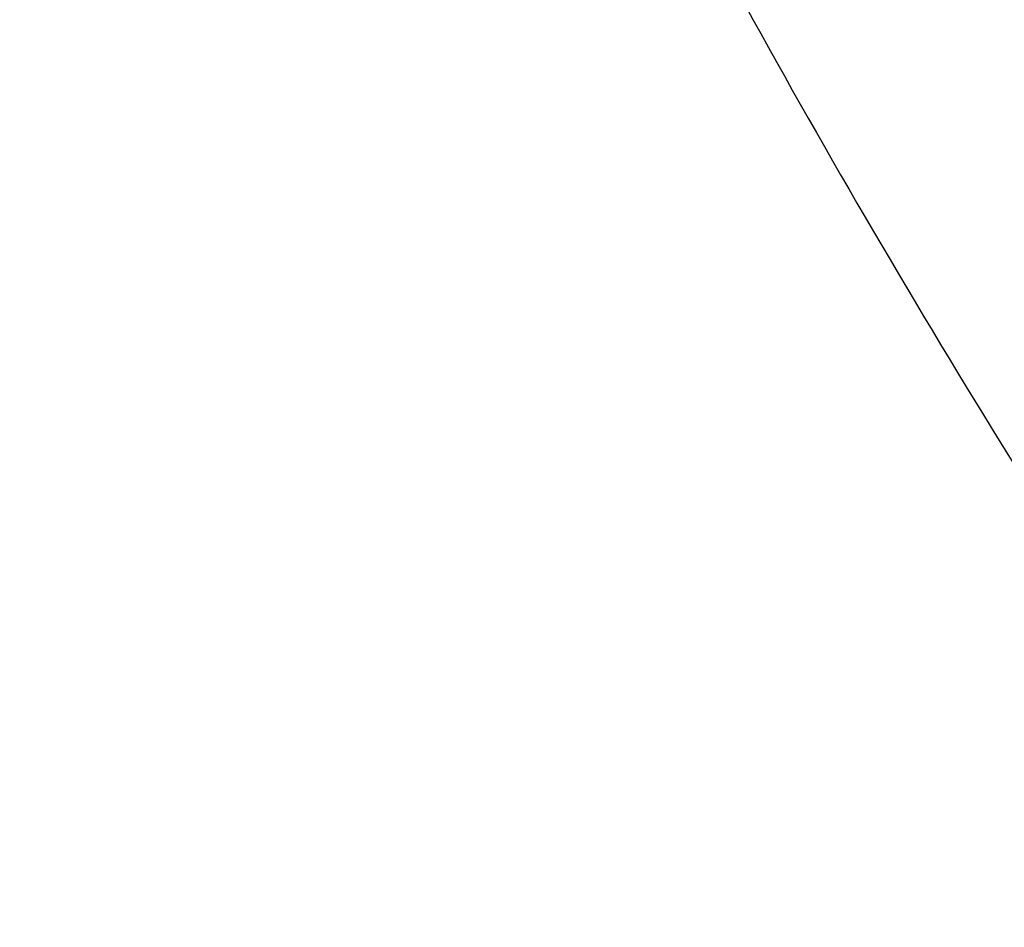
# Model space of a CAD drawing. Header units: millimetres. Extents: x 21 to 337, y -32 to 64.
# Tile 45 of 50: x 270.65 to 273.64, y -0.29 to 2.46. Entities that reach past the tile are written whole.
import ezdxf

# ---------------------------------------------------------------- set-up
doc = ezdxf.new("R2010")
doc.units = ezdxf.units.MM
doc.header["$LTSCALE"] = 0.15
doc.layers.add('OUT', color=3, linetype='CONTINUOUS')

msp = doc.modelspace()

# ---------------------------------------------------------------- linework, layer by layer
at = {"layer": 'OUT', "color": 0}
msp.add_open_spline([(270.6535, 8.5053), (270.6652, 8.3129), (270.6877, 8.1159), (270.7517, 7.7123), (270.7935, 7.5052), (270.9427, 6.8795), (271.0737, 6.4538), (271.3846, 5.5852), (271.5646, 5.1422), (271.9664, 4.239), (272.1876, 3.7802), (272.6574, 2.8661), (272.907, 2.4082), (273.4365, 1.4927), (273.7159, 1.0347), (274.1672, 0.3542), (274.3231, 0.1284), (274.6518, -0.3175), (274.8243, -0.5378), (275.1954, -0.9569), (275.3939, -1.1582), (275.7328, -1.4063), (275.8552, -1.481), (276.1188, -1.589), (276.2619, -1.6208), (276.5454, -1.618), (276.6878, -1.5834), (276.9486, -1.4723), (277.0711, -1.3961), (277.4099, -1.1439), (277.6059, -0.9432), (277.9763, -0.5225), (278.1467, -0.304), (278.4727, 0.1393), (278.6279, 0.3644), (279.0785, 1.0448), (279.359, 1.5049), (279.8927, 2.4289), (280.1446, 2.8921), (280.8461, 4.2601), (281.2483, 5.1513), (281.7155, 6.4569), (281.8483, 6.8896), (282.0454, 7.7199), (282.1111, 8.1201), (282.1346, 8.5053)], degree=3, knots=[0, 0, 0, 0, 0.03125, 0.03125, 0.0625, 0.0625, 0.125, 0.125, 0.1875, 0.1875, 0.25, 0.25, 0.3125, 0.3125, 0.375, 0.375, 0.40625, 0.40625, 0.4375, 0.4375, 0.46875, 0.46875, 0.484375, 0.484375, 0.5, 0.5, 0.515625, 0.515625, 0.53125, 0.53125, 0.5625, 0.5625, 0.59375, 0.59375, 0.625, 0.625, 0.6875, 0.6875, 0.75, 0.75, 0.875, 0.875, 0.9375, 0.9375, 1, 1, 1, 1], dxfattribs=at)

doc.saveas('drawing.dxf')
